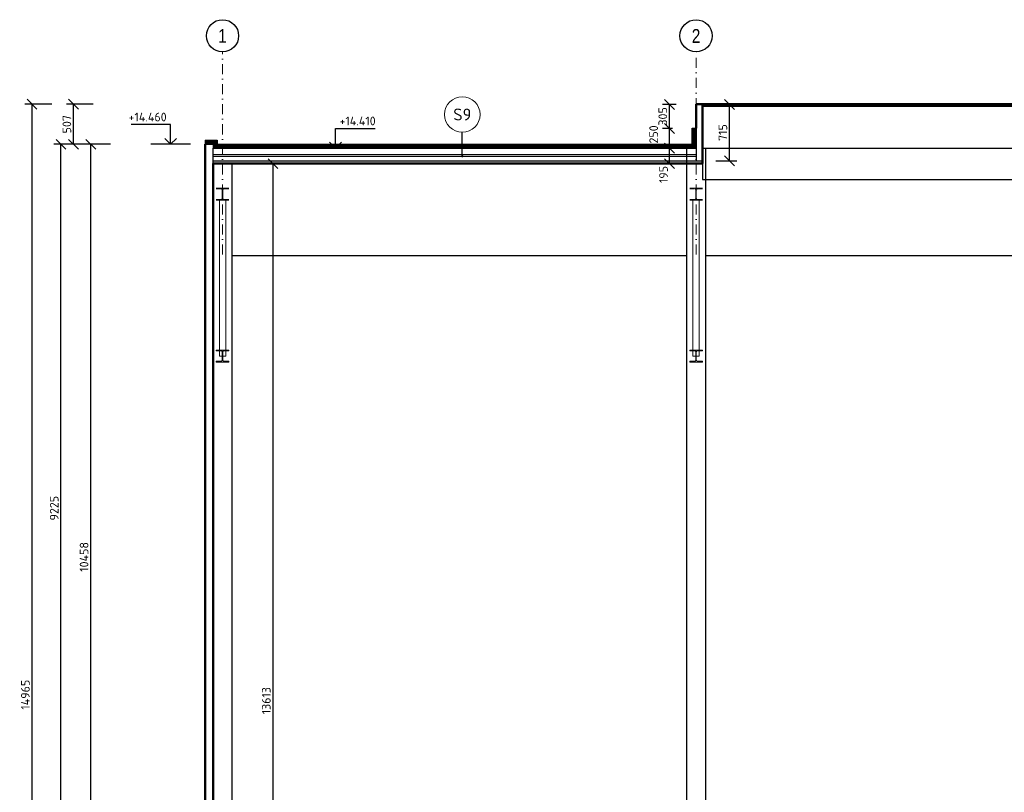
# Model space of a CAD drawing. Header units: millimetres. Extents: x -118752 to 407724, y -73278 to 155058.
# Tile 161 of 256: x 58874 to 71350, y 117406 to 127197. Entities that reach past the tile are written whole.
import ezdxf
from ezdxf.enums import TextEntityAlignment as Align

# ---------------------------------------------------------------- set-up
doc = ezdxf.new("R2010")
doc.units = ezdxf.units.MM
doc.header["$LTSCALE"] = 10
for name, pattern in [('DASHDOT', [25.4, 12.7, -6.35, 0, -6.35]), ('IZOLACE_VODOTESNA_0.5', [30, 15, -15]), ('XKITLINE00', [0])]:
    doc.linetypes.add(name, pattern=pattern)
for name, color, linetype, lineweight in [('CKBUBLINY', 1, 'Continuous', 18), ('CKBUBLINY_POPIS', 3, 'Continuous', 25), ('CKIZOLACE', 1, 'Continuous', 18), ('CKKOTY', 3, 'Continuous', 25), ('CKKOTY_VYS', 3, 'Continuous', 25), ('CKRASTR', 7, 'DASHDOT', 15), ('CKRASTR_POPIS', 3, 'Continuous', 25), ('CKSTENY_PODROVINOU', 7, 'Continuous', 25), ('CKSTENY_REZ', 6, 'Continuous', 50), ('pohledy', 7, 'Continuous', 25), ('Položka', 2, 'Continuous', 0)]:
    doc.layers.add(name, color=color, linetype=linetype, lineweight=lineweight)
doc.styles.add('Arial', font='arial.ttf', dxfattribs={"width": 0.8})
doc.styles.get("Standard").update_dxf_attribs({"font": 'isocpeur.ttf'})
doc.linetypes.add('IZOLACE_TEPELNA_U_0.5', pattern='A,0.001,[221,CADKON.SHX,S=1,R=0,X=0,Y=0],-2,[221,CADKON.SHX,S=1,R=180,X=2,Y=0],-2', length=4.001)
doc.dimstyles.new('CADKON', dxfattribs={"dimscale": 50, "dimtxt": 2.2, "dimasz": 2.5, "dimexe": 1.8, "dimexo": 5, "dimgap": 0.6, "dimtad": 1, "dimrnd": 1, "dimtxsty": 'Standard', "dimblk1": 'OBLIQUE', "dimblk2": 'OBLIQUE', "dimsah": 1, "dimcen": 2.5, "dimadec": 1, "dimazin": 2, "dimtfac": 1, "dimtdec": 4, "dimtix": 1, "dimtmove": 2, "dimatfit": 3, "dimldrblk": 'OPEN30', "dimfxl": 5, "dimfxlon": 1, "dimtolj": 1, "dimarcsym": 0})

# ---------------------------------------------------------------- blocks, each defined once
blk = doc.blocks.new('_OBLIQUE')
at = {"color": 0, "linetype": 'ByBlock'}
blk.add_line((-0.5, -0.5), (0.5, 0.5), dxfattribs=at)
blk = doc.blocks.new('*D8266')
at = {"layer": 'CKKOTY', "color": 0, "lineweight": -2}
for p, q in [((60025, 125618), (59685, 125618)), ((59775, 115160), (59775, 125618)), ((60025, 115160), (59685, 115160))]:
    blk.add_line(p, q, dxfattribs=at)
at = {"layer": 'Defpoints', "color": 0}
for p in [(59775, 125618), (61224, 125618), (61224, 115160)]:
    blk.add_point(p, dxfattribs=at)
at = {"layer": 'CKKOTY', "color": 0, "lineweight": -2, "xscale": 125, "yscale": 125, "zscale": 125}
for p, rotation in [((59775, 125618), 90), ((59775, 115160), 270)]:
    blk.add_blockref('_OBLIQUE', p, dxfattribs=dict(at, rotation=rotation))
at = {"layer": 'CKKOTY', "color": 0, "insert": (59690, 120389), "char_height": 110, "attachment_point": 5, "rotation": 90}
blk.add_mtext('\\A1;10458', dxfattribs=at)
blk = doc.blocks.new('_Open90')
at = {"color": 0, "lineweight": -2}
for p, q in [((0, 0), (-1, 0)), ((-0.5, 0.5), (0, 0)), ((0, 0), (-0.5, -0.5))]:
    blk.add_line(p, q, dxfattribs=at)
blk = doc.blocks.new('*D8267')
at = {"layer": 'CKKOTY', "color": 0, "lineweight": -2}
for p, q in [((59807, 126125), (59467, 126125)), ((59557, 125618), (59557, 126125)), ((59807, 125618), (59467, 125618))]:
    blk.add_line(p, q, dxfattribs=at)
at = {"layer": 'Defpoints', "color": 0}
for p in [(59557, 126125), (67524, 126125), (61224, 125618)]:
    blk.add_point(p, dxfattribs=at)
at = {"layer": 'CKKOTY', "color": 0, "lineweight": -2, "xscale": 125, "yscale": 125, "zscale": 125}
for p, rotation in [((59557, 126125), 90), ((59557, 125618), 270)]:
    blk.add_blockref('_OBLIQUE', p, dxfattribs=dict(at, rotation=rotation))
at = {"layer": 'CKKOTY', "color": 0, "insert": (59472, 125872), "char_height": 110, "attachment_point": 5, "rotation": 90}
blk.add_mtext('\\A1;507', dxfattribs=at)
blk = doc.blocks.new('*D8268')
at = {"layer": 'CKKOTY', "color": 0, "lineweight": -2}
for p, q in [((59281, 126125), (58941, 126125)), ((59031, 111160), (59031, 126125)), ((59281, 111160), (58941, 111160))]:
    blk.add_line(p, q, dxfattribs=at)
at = {"layer": 'Defpoints', "color": 0}
for p in [(59031, 126125), (67524, 126125), (61224, 111160)]:
    blk.add_point(p, dxfattribs=at)
at = {"layer": 'CKKOTY', "color": 0, "lineweight": -2, "xscale": 125, "yscale": 125, "zscale": 125}
for p, rotation in [((59031, 126125), 90), ((59031, 111160), 270)]:
    blk.add_blockref('_OBLIQUE', p, dxfattribs=dict(at, rotation=rotation))
at = {"layer": 'CKKOTY', "color": 0, "insert": (58946, 118643), "char_height": 110, "attachment_point": 5, "rotation": 90}
blk.add_mtext('\\A1;14965', dxfattribs=at)
blk = doc.blocks.new('*D8306')
at = {"layer": 'CKKOTY', "color": 0, "lineweight": -2}
for p, q in [((59647, 125618), (59307, 125618)), ((59397, 116393), (59397, 125618)), ((59647, 116393), (59307, 116393))]:
    blk.add_line(p, q, dxfattribs=at)
at = {"layer": 'Defpoints', "color": 0}
for p in [(59397, 125618), (61224, 125618), (61224, 116393)]:
    blk.add_point(p, dxfattribs=at)
at = {"layer": 'CKKOTY', "color": 0, "lineweight": -2, "xscale": 125, "yscale": 125, "zscale": 125}
for p, rotation in [((59397, 125618), 90), ((59397, 116393), 270)]:
    blk.add_blockref('_OBLIQUE', p, dxfattribs=dict(at, rotation=rotation))
at = {"layer": 'CKKOTY', "color": 0, "insert": (59312, 121006), "char_height": 110, "attachment_point": 5, "rotation": 90}
blk.add_mtext('\\A1;9225', dxfattribs=at)
blk = doc.blocks.new('_Open30')
at = {"color": 0, "lineweight": -2}
for p, q in [((-1, 0.268), (0, 0)), ((0, 0), (-1, -0.268)), ((0, 0), (-1, 0))]:
    blk.add_line(p, q, dxfattribs=at)
blk = doc.blocks.new('*U3233')
at = {"color": 0, "linetype": 'ByBlock', "lineweight": -2}
blk.add_lwpolyline([(-1.5, 1.5), (0, 0), (1.5, 1.5), (0, 0), (0, 5), (10, 5)], dxfattribs=at)
blk = doc.blocks.new('*U3209')
at = {"color": 0, "linetype": 'ByBlock', "lineweight": -2}
blk.add_lwpolyline([(-1.5, 1.5), (0, 0), (1.5, 1.5), (0, 0), (0, 5), (10, 5)], dxfattribs=at)
blk = doc.blocks.new('vazník řez')
at = {"layer": 'Položka', "linetype": 'XKITLINE00', "lineweight": 0}
for p, q in [((-0.8, 138.01), (0.8, 138.01)), ((-0.18, 137.92), (-0.8, 137.92)), ((-0.03, 137.76), (-0.04, 137.82)), ((-0.03, 136.72), (-0.03, 137.76)), ((0.04, 137.82), (0.03, 137.76)), ((0.03, 136.72), (0.03, 137.76)), ((0.8, 137.92), (0.18, 137.92)), ((-0.8, 136.57), (-0.18, 136.57)), ((-0.8, 136.48), (0.8, 136.48)), ((-0.4, 117.5), (-0.4, 136.48)), ((-0.18, 136.57), (-0.12, 136.58)), ((-0.04, 136.66), (-0.03, 136.72)), ((0.03, 136.72), (0.04, 136.66)), ((0.12, 136.58), (0.18, 136.57)), ((0.18, 136.57), (0.8, 136.57)), ((0.4, 117.5), (0.4, 136.48)), ((-0.8, 117.5), (0.8, 117.5)), ((-0.8, 117.41), (-0.8, 117.5)), ((-0.18, 117.41), (-0.8, 117.41)), ((-0.4, 116.74), (-0.4, 117.41)), ((-0.12, 117.4), (-0.18, 117.41)), ((-0.03, 117.26), (-0.04, 117.32)), ((0.04, 117.32), (0.03, 117.26)), ((0.18, 117.41), (0.12, 117.4)), ((0.8, 117.41), (0.18, 117.41)), ((0.4, 116.74), (0.4, 117.41)), ((0.8, 117.5), (0.8, 117.41)), ((-0.8, 116.07), (-0.18, 116.07)), ((-0.8, 115.98), (-0.8, 116.07)), ((-0.4, 116.74), (-0.03, 116.74)), ((-0.4, 116.74), (-0.4, 116.74)), ((-0.18, 116.07), (-0.12, 116.08)), ((-0.04, 116.16), (-0.03, 116.22)), ((-0.03, 116.22), (-0.03, 117.26)), ((0.03, 116.22), (0.03, 117.26)), ((0.4, 116.74), (0.03, 116.74)), ((0.03, 116.22), (0.04, 116.16)), ((0.12, 116.08), (0.18, 116.07)), ((0.18, 116.07), (0.8, 116.07)), ((0.8, 116.07), (0.8, 115.98)), ((-0.8, 115.98), (0.8, 115.98))]:
    blk.add_line(p, q, dxfattribs=at)
for centre, start, end in [((-0.18, 137.77), 22.3577, 67.3572), ((0.18, 137.77), 112.6428, 157.6423), ((-0.18, 136.72), 292.6428, 337.6423), ((0.18, 136.72), 202.3577, 247.3572), ((-0.18, 117.26), 22.5, 67.5), ((0.18, 117.26), 112.5, 157.5), ((-0.18, 116.22), 292.5, 337.5), ((0.18, 116.22), 202.5, 247.5)]:
    blk.add_arc(centre, 0.15, start, end, dxfattribs=at)
blk = doc.blocks.new('*D9125')
at = {"layer": 'CKKOTY', "color": 0, "lineweight": -2}
for p, q in [((61834, 125373), (62174, 125373)), ((62084, 111760), (62084, 125373)), ((61874, 111760), (62174, 111760))]:
    blk.add_line(p, q, dxfattribs=at)
at = {"layer": 'Defpoints', "color": 0}
for p in [(61324, 125373), (62084, 125373), (61624, 111760)]:
    blk.add_point(p, dxfattribs=at)
at = {"layer": 'CKKOTY', "color": 0, "lineweight": -2, "xscale": 125, "yscale": 125, "zscale": 125}
for p, rotation in [((62084, 125373), 90), ((62084, 111760), 270)]:
    blk.add_blockref('_OBLIQUE', p, dxfattribs=dict(at, rotation=rotation))
at = {"layer": 'CKKOTY', "color": 0, "insert": (61999, 118567), "char_height": 110, "attachment_point": 5, "rotation": 90}
blk.add_mtext('\\A1;13613', dxfattribs=at)
blk = doc.blocks.new('CK_BUBBLE_1_0_0')
at = {"color": 0, "linetype": 'ByBlock', "lineweight": -2}
blk.add_circle((0, 0), 1, dxfattribs=at)
blk = doc.blocks.new('*D9242')
at = {"layer": 'CKKOTY', "color": 0, "lineweight": -2}
for p, q in [((67194, 125568), (67018, 125568)), ((67108, 125373), (67108, 125568)), ((67274, 125373), (67018, 125373))]:
    blk.add_line(p, q, dxfattribs=at)
at = {"layer": 'Defpoints', "color": 0}
for p in [(67108, 125568), (67444, 125568), (67524, 125373)]:
    blk.add_point(p, dxfattribs=at)
at = {"layer": 'CKKOTY', "color": 0, "lineweight": -2, "xscale": 125, "yscale": 125, "zscale": 125}
for p, rotation in [((67108, 125568), 90), ((67108, 125373), 270)]:
    blk.add_blockref('_OBLIQUE', p, dxfattribs=dict(at, rotation=rotation))
at = {"layer": 'CKKOTY', "color": 0, "insert": (67032, 125235), "char_height": 110, "attachment_point": 5, "rotation": 90}
blk.add_mtext('\\A1;195', dxfattribs=at)
blk = doc.blocks.new('*D9243')
at = {"layer": 'CKKOTY', "color": 0, "lineweight": -2}
for p, q in [((67144, 125818), (67018, 125818)), ((67108, 125568), (67108, 125818)), ((67194, 125568), (67018, 125568))]:
    blk.add_line(p, q, dxfattribs=at)
at = {"layer": 'Defpoints', "color": 0}
for p in [(67108, 125818), (67394, 125818), (67444, 125568)]:
    blk.add_point(p, dxfattribs=at)
at = {"layer": 'CKKOTY', "color": 0, "lineweight": -2, "xscale": 125, "yscale": 125, "zscale": 125}
for p, rotation in [((67108, 125818), 90), ((67108, 125568), 270)]:
    blk.add_blockref('_OBLIQUE', p, dxfattribs=dict(at, rotation=rotation))
at = {"layer": 'CKKOTY', "color": 0, "insert": (66907, 125743), "char_height": 110, "attachment_point": 5, "rotation": 90}
blk.add_mtext('\\A1;250', dxfattribs=at)
blk = doc.blocks.new('*D9244')
at = {"layer": 'CKKOTY', "color": 0, "lineweight": -2}
for p, q in [((67194, 126123), (67018, 126123)), ((67108, 125818), (67108, 126123)), ((67144, 125818), (67018, 125818))]:
    blk.add_line(p, q, dxfattribs=at)
at = {"layer": 'Defpoints', "color": 0}
for p in [(67108, 126123), (67444, 126123), (67394, 125818)]:
    blk.add_point(p, dxfattribs=at)
at = {"layer": 'CKKOTY', "color": 0, "lineweight": -2, "xscale": 125, "yscale": 125, "zscale": 125}
for p, rotation in [((67108, 126123), 90), ((67108, 125818), 270)]:
    blk.add_blockref('_OBLIQUE', p, dxfattribs=dict(at, rotation=rotation))
at = {"layer": 'CKKOTY', "color": 0, "insert": (67023, 125971), "char_height": 110, "attachment_point": 5, "rotation": 90}
blk.add_mtext('\\A1;305', dxfattribs=at)
blk = doc.blocks.new('*D9245')
at = {"layer": 'CKKOTY', "color": 0, "lineweight": -2}
for p, q in [((67694, 126123), (67959, 126123)), ((67869, 125408), (67869, 126123)), ((67694, 125408), (67959, 125408))]:
    blk.add_line(p, q, dxfattribs=at)
at = {"layer": 'Defpoints', "color": 0}
for p in [(67444, 126123), (67869, 126123), (67444, 125408)]:
    blk.add_point(p, dxfattribs=at)
at = {"layer": 'CKKOTY', "color": 0, "lineweight": -2, "xscale": 125, "yscale": 125, "zscale": 125}
for p, rotation in [((67869, 126123), 90), ((67869, 125408), 270)]:
    blk.add_blockref('_OBLIQUE', p, dxfattribs=dict(at, rotation=rotation))
at = {"layer": 'CKKOTY', "color": 0, "insert": (67784, 125766), "char_height": 110, "attachment_point": 5, "rotation": 90}
blk.add_mtext('\\A1;715', dxfattribs=at)

msp = doc.modelspace()

# ---------------------------------------------------------------- linework, layer by layer
at = {"layer": 'CKIZOLACE'}
msp.add_line((61324.387, 125568.182), (67444.387, 125568.182), dxfattribs=at)
at = {"layer": 'CKIZOLACE', "linetype": 'IZOLACE_VODOTESNA_0.5'}
msp.add_lwpolyline([(61224.387, 125643.182, 50, 50, 0), (61349.387, 125643.182, 50, 50, 0), (61349.387, 125593.182, 50, 50, 0), (67419.387, 125593.182, 50, 50, 0), (67419.387, 125823.071, 0, 0, 0)], format="xyseb", dxfattribs=at)
at = {"layer": 'CKIZOLACE', "linetype": 'IZOLACE_TEPELNA_U_0.5', "ltscale": 2}
msp.add_lwpolyline([(61324.387, 125488.182), (67444.387, 125488.182)], dxfattribs=at)
at = {"layer": 'CKKOTY_VYS'}
for p, q in [((61036.682, 125618.182), (60536.682, 125618.182)), ((63126.879, 125568.182), (62626.879, 125568.182))]:
    msp.add_line(p, q, dxfattribs=at)
at = {"layer": 'CKRASTR'}
for p, q in [((61444.387, 124219.34), (61444.387, 126788.942)), ((67444.387, 125823.071), (67444.387, 126788.942)), ((67444.387, 124219.34), (67444.387, 125568.182))]:
    msp.add_line(p, q, dxfattribs=at)
at = {"layer": 'CKRASTR_POPIS'}
for centre in [(61444.387, 126992.865), (67444.387, 126992.865)]:
    msp.add_circle(centre, 203.923, dxfattribs=at)
at = {"layer": 'CKSTENY_PODROVINOU'}
for p, q in [((67394.387, 125618.182), (67394.387, 125823.071)), ((67394.387, 125823.071), (67444.387, 125823.071)), ((67444.387, 125823.071), (67444.387, 125568.182)), ((67444.387, 125568.182), (67444.387, 125823.071)), ((61224.387, 125668.182), (61374.387, 125668.182)), ((61224.387, 125668.182), (61224.387, 125618.182)), ((61374.387, 125668.182), (61374.387, 125618.182)), ((61224.387, 125618.182), (61324.387, 125618.182)), ((61324.387, 125618.182), (61324.387, 125568.182)), ((61324.387, 125568.182), (67444.387, 125568.182)), ((61374.387, 125618.182), (67394.387, 125618.182))]:
    msp.add_line(p, q, dxfattribs=at)
at = {"layer": 'CKSTENY_REZ'}
for p, q in [((97444.387, 126124.96), (67444.387, 126124.96)), ((67444.387, 126124.96), (67444.387, 125823.071)), ((67524.387, 126124.96), (67524.387, 125373.182)), ((97364.387, 126104.96), (67524.387, 126104.96)), ((61224.387, 115160.331), (61224.387, 125618.182)), ((61324.387, 115160.331), (61324.387, 125373.182)), ((61324.387, 125373.182), (67524.387, 125373.182))]:
    msp.add_line(p, q, dxfattribs=at)
at = {"layer": 'pohledy'}
for p, q in [((61324.387, 125373.182), (61324.387, 125568.182)), ((67324.387, 125568.688), (67324.387, 111160.331)), ((67444.387, 125568.182), (67444.387, 125408.182)), ((67524.387, 125568.688), (97444.387, 125568.688)), ((67564.387, 125568.688), (67564.387, 111160.331)), ((61324.387, 125468.182), (67444.387, 125468.182)), ((61324.387, 125408.182), (67524.387, 125408.182)), ((61564.387, 125373.182), (61564.387, 111760.331)), ((67524.387, 125373.182), (67524.387, 125171.96)), ((67524.387, 125171.96), (97324.387, 125171.96)), ((61564.387, 124206.96), (67324.387, 124206.96)), ((67564.387, 124206.96), (73324.387, 124206.96))]:
    msp.add_line(p, q, dxfattribs=at)

# ---------------------------------------------------------------- block references
at = {"xscale": 100, "yscale": 100, "zscale": 100}
for p in [(61444.387, 111260.331), (67444.387, 111260.331)]:
    msp.add_blockref('vazník řez', p, dxfattribs=at)
at = {"layer": 'CKBUBLINY'}
ref = msp.add_blockref('CK_BUBBLE_1_0_0', (64482.441, 125995.138), dxfattribs=dict(at, xscale=225, yscale=225, zscale=225))
ref.add_attrib('NUM1', 'S9', dxfattribs={"layer": 'CKBUBLINY_POPIS', "height": 150}).set_placement((64482.441, 125995.138), align=Align.MIDDLE_CENTER)
at = {"layer": 'CKKOTY_VYS'}
ref = msp.add_blockref('*U3233', (60786.682, 125618.182), dxfattribs=dict(at, xscale=-50, yscale=50, zscale=50))
ref.add_attrib('Výška', '+14.460', dxfattribs={"layer": '0', "color": 0, "linetype": 'ByBlock', "lineweight": -2, "height": 110}).set_placement((60736.682, 125908.182), align=Align.RIGHT)
ref = msp.add_blockref('*U3209', (62876.879, 125568.182), dxfattribs=dict(at, xscale=50, yscale=50, zscale=50))
ref.add_attrib('Výška', '+14.410', (62926.879, 125858.182), dxfattribs={"layer": '0', "color": 0, "linetype": 'ByBlock', "lineweight": -2, "height": 110})

# ---------------------------------------------------------------- texts
at = {"layer": 'CKRASTR_POPIS', "style": 'Arial', "width": 0.8}
for s, p in [('1', (61444.387, 126992.18)), ('2', (67444.387, 126992.18))]:
    msp.add_text(s, height=175, dxfattribs=at).set_placement(p, align=Align.MIDDLE)

# ---------------------------------------------------------------- dimensions: what is measured, and where the dimension line sits
at = {"layer": 'CKKOTY'}
for base, p1, p2, override, picture, middle in [((59031.495, 126124.96), (61224.387, 111160.331), (67524.387, 126124.96), {"dimscale": 50, "dimexo": 10, "dimldrblk": 'Open90'}, '*D8268', (58946.495, 118642.646)), ((59557.231, 126124.96), (61224.387, 125618.182), (67524.387, 126124.96), {"dimscale": 50, "dimexo": 10, "dimtmove": 2, "dimldrblk": 'Open90'}, '*D8267', (59472.231, 125871.571)), ((67108.15, 126122.96), (67394.387, 125818.071), (67444.412, 126122.96), {"dimtmove": 2}, '*D9244', (67023.15, 125970.516)), ((59396.7536, 125618.1821), (61224.3873, 116393.4274), (61224.3873, 125618.1821), {"dimscale": 50, "dimexo": 10, "dimtmove": 2}, '*D8306', (59311.7536, 121005.8047)), ((59775.338, 125618.182), (61224.387, 115160.331), (61224.387, 125618.182), {"dimscale": 50, "dimexo": 10, "dimtmove": 2, "dimldrblk": 'Open90'}, '*D8266', (59690.338, 120389.257))]:
    dim = msp.add_linear_dim(base=base, p1=p1, p2=p2, angle=90, dimstyle='CADKON', override=override, dxfattribs=at)
    dim.commit()
    dim.dimension.update_dxf_attribs({"geometry": picture, "text_midpoint": middle})
for base, p1, p2, picture, middle in [((67868.868, 126122.96), (67444.387, 125408.182), (67444.387, 126122.96), '*D9245', (67783.868, 125765.571)), ((62084.15, 125373.182), (61624.387, 111760.331), (61324.387, 125373.182), '*D9125', (61999.15, 118566.757))]:
    dim = msp.add_linear_dim(base=base, p1=p1, p2=p2, angle=90, dimstyle='CADKON', dxfattribs=at)
    dim.commit()
    dim.dimension.update_dxf_attribs({"geometry": picture, "text_midpoint": middle})
dim = msp.add_linear_dim(base=(67108.15, 125818.071), p1=(67444.387, 125568.182), p2=(67394.387, 125818.071), angle=90, dimstyle='CADKON', override={"dimtmove": 2}, dxfattribs=at)
dim.commit()
dim.dimension.update_dxf_attribs({"geometry": '*D9243', "text_midpoint": (66907.099, 125743.124), "dimtype": 160})
dim = msp.add_linear_dim(base=(67108.15, 125568.182), p1=(67524.387, 125373.182), p2=(67444.387, 125568.182), angle=90, dimstyle='CADKON', dxfattribs=at)
dim.commit()
dim.dimension.update_dxf_attribs({"geometry": '*D9242', "text_midpoint": (67032.005, 125234.991), "dimtype": 160})

# ---------------------------------------------------------------- leaders
at = {"layer": 'CKBUBLINY'}
msp.add_leader([(64482.441, 125468.182), (64482.441, 125770.138)], dimstyle='CADKON', override={"dimasz": 2.5, "dimldrblk": 'DotSmall'}, dxfattribs=at)

doc.saveas('drawing.dxf')
